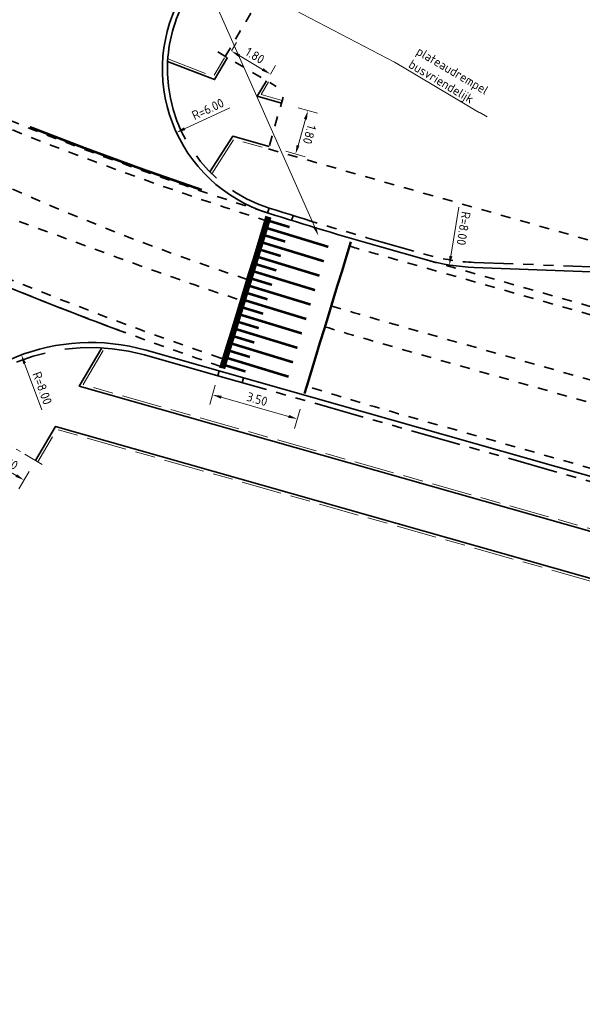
# Model space of a CAD drawing. Header units: metres. Extents: x 90561 to 91301, y 464732 to 465376.
# Tile 22 of 44: x 91002 to 91024, y 464947 to 464987. Entities that reach past the tile are written whole.
import ezdxf
from ezdxf import colors
from ezdxf.entities.mleader import LeaderData, LeaderLine
from ezdxf.math import Vec2, Vec3

# ---------------------------------------------------------------- set-up
doc = ezdxf.new("R2010")
doc.units = ezdxf.units.M
for name, pattern in [('VH-OPSLUITBAND_100X200', [16, 8, -2, 4, -2]), ('VH-OPSLUITBAND_150X400', [30, 16, -4, 6, -4]), ('VH-TROTTOIRBAND_180-200', [20, 10, -2, 2, -2, 2, -2]), ('VW-1-1_STREEP', [2, 1, -1]), ('XX-AFBREEK', [7, 4, -1, 1, -1]), ('XX-HIDDEN', [4, 2, -2])]:
    doc.linetypes.add(name, pattern=pattern)
for name, color, linetype, lineweight in [('N-WE-VH-KANTOPSLUITING_OPSLUITBAND_100X200-G', 150, 'VH-OPSLUITBAND_100X200', 18), ('N-WE-VH-KANTOPSLUITING_OPSLUITBAND_200X250-G', 150, 'VH-OPSLUITBAND_150X400', 35), ('N-WE-VH-KANTOPSLUITING_TROTTOIRBAND_180 200-G', 210, 'VH-TROTTOIRBAND_180-200', 35), ('N-WE-VH-KANTOPSLUITING_VOORKANTBAND-G', 50, 'Continuous', 35), ('N-WE-VH-MATERIAALGRENS-G', 7, 'XX-HIDDEN', 35), ('X-XX-AL-AFBREEKLIJN-G', 7, 'XX-AFBREEK', 18), ('X-XX-AL-M', 7, 'Continuous', 18), ('X-XX-AL-T18', 10, 'Continuous', 18)]:
    doc.layers.add(name, color=color, linetype=linetype, lineweight=lineweight)
for name, color, linetype, lineweight, true_color in [('N-WE-VH-PLATEAUMARKERING-G', 7, 'Continuous', 50, 0xffffff), ('N-WE-VW-MARKERING_DWARS_DRIEHOEK_5050-G', 7, 'VW-HAAIETAND50-L-N', 35, 0xffffff), ('N-WE-VW-MARKERING_LANGS_STREEP_11_010-G', 7, 'VW-1-1_STREEP', 13, 0xffffff)]:
    doc.layers.add(name, color=color, linetype=linetype, lineweight=lineweight, true_color=true_color)
doc.styles.add('NLCS-ISO-M200-T18', font='NLCS-ISO.ttf', dxfattribs={"height": 0.36})
doc.linetypes.add('VW-HAAIETAND50-L-N', pattern='A,0,-0.5,[150,NLCS.SHX,S=1,R=0,X=-0.625,Y=-0.25],-0.5', length=1)
doc.dimstyles.new('NLCS-M200-T18-PIJL_L2_H1', dxfattribs={"dimscale": 0.2, "dimtxt": 2.5, "dimasz": 1.8, "dimexe": 2, "dimexo": 2, "dimgap": 0.7, "dimtad": 1, "dimzin": 0, "dimdsep": 46, "dimtxsty": 'NLCS-ISO-M200-T18', "dimcen": 0, "dimdle": 2, "dimclrd": 256, "dimclre": 256, "dimclrt": 10, "dimadec": 1, "dimazin": 0, "dimtfac": 1, "dimtdec": 3, "dimtofl": 0, "dimtmove": 0, "dimatfit": 3, "dimfxl": 2, "dimfxlon": 1, "dimtfillclr": 256, "dimtolj": 1, "dimtzin": 0, "dimlwd": -1, "dimlwe": -1, "dimarcsym": 0})

# ---------------------------------------------------------------- blocks, each defined once
blk = doc.blocks.new('*U113')
at = {"const_width": 0.2}
for points in [[(0.3, 3.4), (0, 3.4)], [(0.9, 3.4), (0.3, 3.4)], [(1.5, 3.4), (0.9, 3.4)], [(2.1, 3.4), (1.5, 3.4)], [(2.7, 3.4), (2.1, 3.4)], [(3.3, 3.4), (2.7, 3.4)], [(3.9, 3.4), (3.3, 3.4)], [(4.5, 3.4), (3.9, 3.4)], [(5.1, 3.4), (4.5, 3.4)], [(5.7, 3.4), (5.1, 3.4)], [(6.3, 3.4), (5.7, 3.4)]]:
    blk.add_lwpolyline(points, dxfattribs=at)
at = {"color": 7, "true_color": 0xffffff}
for points in [[(0.3, 3.5), (0, 3.5)], [(0.9, 3.5), (0.3, 3.5)], [(1.5, 3.5), (0.9, 3.5)], [(2.1, 3.5), (1.5, 3.5)], [(2.7, 3.5), (2.1, 3.5)], [(3.3, 3.5), (2.7, 3.5)], [(3.9, 3.5), (3.3, 3.5)], [(4.5, 3.5), (3.9, 3.5)], [(5.1, 3.5), (4.5, 3.5)], [(5.7, 3.5), (5.1, 3.5)], [(6.3, 3.5), (5.7, 3.5)], [(0.3, 0), (0, 0)], [(0.9, 0), (0.3, 0)], [(1.5, 0), (0.9, 0)], [(2.1, 0), (1.5, 0)], [(2.7, 0), (2.1, 0)], [(3.3, 0), (2.7, 0)], [(3.9, 0), (3.3, 0)], [(4.5, 0), (3.9, 0)], [(5.1, 0), (4.5, 0)], [(5.7, 0), (5.1, 0)], [(6.3, 0), (5.7, 0)]]:
    blk.add_lwpolyline(points, dxfattribs=at)
at = {"const_width": 0.1, "flags": 128}
for points in [[(0.15, 3.3), (0.15, 2.5)], [(0.45, 3.3), (0.45, 0.8)], [(0.75, 3.3), (0.75, 2.5)], [(1.05, 3.3), (1.05, 0.8)], [(1.35, 3.3), (1.35, 2.5)], [(1.65, 3.3), (1.65, 0.8)], [(1.95, 3.3), (1.95, 2.5)], [(2.25, 3.3), (2.25, 0.8)], [(2.55, 3.3), (2.55, 2.5)], [(2.85, 3.3), (2.85, 0.8)], [(3.15, 3.3), (3.15, 2.5)], [(3.45, 3.3), (3.45, 0.8)], [(3.75, 3.3), (3.75, 2.5)], [(4.05, 3.3), (4.05, 0.8)], [(4.35, 3.3), (4.35, 2.5)], [(4.65, 3.3), (4.65, 0.8)], [(4.95, 3.3), (4.95, 2.5)], [(5.25, 3.3), (5.25, 0.8)], [(5.55, 3.3), (5.55, 2.5)], [(5.85, 3.3), (5.85, 0.8)], [(6.15, 3.3), (6.15, 2.5)]]:
    blk.add_lwpolyline(points, dxfattribs=at)
blk = doc.blocks.new('*D22')
at = {"layer": 'Defpoints', "color": 0, "transparency": 16777216}
for p in [(91002.038, 464973.286), (91004.803, 464965.779)]:
    blk.add_point(p, dxfattribs=at)
at = {"layer": 'X-XX-AL-M', "transparency": 16777216}
blk.add_line((91002.844, 464971.098), (91002.163, 464972.948), dxfattribs=at)
at = {"layer": 'X-XX-AL-M', "color": 10, "transparency": 16777216, "insert": (91002.866, 464971.965), "char_height": 0.36, "attachment_point": 5, "rotation": 290.2168, "style": 'NLCS-ISO-M200-T18', "bg_fill": 3, "box_fill_scale": 1.1, "bg_fill_color": 256, "bg_fill_true_color": 13158600, "bg_fill_transparency": 0}
blk.add_mtext('\\A1;R=8.00', dxfattribs=at)
at = {"layer": 'X-XX-AL-M', "transparency": 16777216}
blk.add_solid([(91002.219, 464972.969), (91002.106, 464972.928), (91002.038, 464973.286)], dxfattribs=at)
blk = doc.blocks.new('*D23')
at = {"layer": 'Defpoints', "color": 0, "transparency": 16777216}
for p in [(91013.643, 464984.651), (91008.199, 464982.128)]:
    blk.add_point(p, dxfattribs=at)
at = {"layer": 'X-XX-AL-M', "transparency": 16777216}
blk.add_line((91010.315, 464983.109), (91008.525, 464982.28), dxfattribs=at)
at = {"layer": 'X-XX-AL-M', "color": 10, "transparency": 16777216, "insert": (91009.449, 464983.06), "char_height": 0.36, "attachment_point": 5, "rotation": 24.8582, "style": 'NLCS-ISO-M200-T18', "bg_fill": 3, "box_fill_scale": 1.1, "bg_fill_color": 256, "bg_fill_true_color": 13158600, "bg_fill_transparency": 0}
blk.add_mtext('\\A1;R=6.00', dxfattribs=at)
at = {"layer": 'X-XX-AL-M', "transparency": 16777216}
blk.add_solid([(91008.5, 464982.334), (91008.551, 464982.225), (91008.199, 464982.128)], dxfattribs=at)
blk = doc.blocks.new('*D24')
at = {"layer": 'Defpoints', "color": 0, "transparency": 16777216}
for p in [(91001.047, 464969.999), (91002.598, 464969.087), (91002.141, 464968.308)]:
    blk.add_point(p, dxfattribs=at)
at = {"layer": 'X-XX-AL-M', "transparency": 16777216}
for p, q in [((91000.792, 464969.565), (91000.386, 464968.876)), ((91000.899, 464969.038), (91001.83, 464968.491)), ((91002.344, 464968.653), (91001.938, 464967.963))]:
    blk.add_line(p, q, dxfattribs=at)
for points in [[(91000.93, 464969.09), (91000.869, 464968.986), (91000.589, 464969.22)], [(91001.861, 464968.542), (91001.8, 464968.439), (91002.141, 464968.308)]]:
    blk.add_solid(points, dxfattribs=at)
at = {"layer": 'X-XX-AL-M', "color": 10, "transparency": 16777216, "insert": (91001.527, 464969.04), "char_height": 0.36, "attachment_point": 5, "rotation": 329.5482, "style": 'NLCS-ISO-M200-T18', "bg_fill": 3, "box_fill_scale": 1.1, "bg_fill_color": 256, "bg_fill_true_color": 13158600, "bg_fill_transparency": 0}
blk.add_mtext('\\A1;1.80', dxfattribs=at)
blk = doc.blocks.new('*D263')
at = {"layer": 'Defpoints', "color": 0, "transparency": 16777216}
for p in [(91010.383, 464985.369), (91011.933, 464984.453), (91011.933, 464984.453)]:
    blk.add_point(p, dxfattribs=at)
at = {"layer": 'X-XX-AL-M', "transparency": 16777216}
for p, q in [((91010.383, 464985.369), (91010.587, 464985.713)), ((91010.693, 464985.186), (91011.623, 464984.636)), ((91011.933, 464984.453), (91012.137, 464984.798))]:
    blk.add_line(p, q, dxfattribs=at)
for points in [[(91010.724, 464985.237), (91010.663, 464985.134), (91010.383, 464985.369)], [(91011.654, 464984.688), (91011.593, 464984.585), (91011.933, 464984.453)]]:
    blk.add_solid(points, dxfattribs=at)
at = {"layer": 'X-XX-AL-M', "color": 10, "transparency": 16777216, "insert": (91011.321, 464985.187), "char_height": 0.36, "attachment_point": 5, "rotation": 329.4378, "style": 'NLCS-ISO-M200-T18', "bg_fill": 3, "box_fill_scale": 1.1, "bg_fill_color": 256, "bg_fill_true_color": 13158600, "bg_fill_transparency": 0}
blk.add_mtext('\\A1;1.80', dxfattribs=at)
blk = doc.blocks.new('*D265')
at = {"layer": 'Defpoints', "color": 0, "transparency": 16777216}
for p in [(91020.331, 464984.757), (91019.051, 464976.86)]:
    blk.add_point(p, dxfattribs=at)
at = {"layer": 'X-XX-AL-M', "transparency": 16777216}
blk.add_line((91019.424, 464979.162), (91019.109, 464977.216), dxfattribs=at)
blk.add_solid([(91019.168, 464977.206), (91019.05, 464977.225), (91019.051, 464976.86)], dxfattribs=at)
at = {"layer": 'X-XX-AL-M', "color": 10, "transparency": 16777216, "insert": (91019.611, 464978.315), "char_height": 0.36, "attachment_point": 5, "rotation": 260.7972, "style": 'NLCS-ISO-M200-T18', "bg_fill": 3, "box_fill_scale": 1.1, "bg_fill_color": 256, "bg_fill_true_color": 13158600, "bg_fill_transparency": 0}
blk.add_mtext('\\A1;R=8.00', dxfattribs=at)
blk = doc.blocks.new('*D273')
at = {"layer": 'Defpoints', "color": 0, "transparency": 16777216}
for p in [(91009.904, 464972.646), (91013.271, 464971.689), (91013.003, 464970.743)]:
    blk.add_point(p, dxfattribs=at)
at = {"layer": 'X-XX-AL-M', "transparency": 16777216}
for p, q in [((91009.745, 464972.085), (91009.526, 464971.315)), ((91009.982, 464971.602), (91012.656, 464970.842)), ((91013.112, 464971.128), (91012.893, 464970.358))]:
    blk.add_line(p, q, dxfattribs=at)
for points in [[(91009.998, 464971.659), (91009.965, 464971.544), (91009.635, 464971.7)], [(91012.673, 464970.899), (91012.64, 464970.784), (91013.003, 464970.743)]]:
    blk.add_solid(points, dxfattribs=at)
at = {"layer": 'X-XX-AL-M', "color": 10, "transparency": 16777216, "insert": (91011.406, 464971.529), "char_height": 0.36, "attachment_point": 5, "rotation": 344.1358, "style": 'NLCS-ISO-M200-T18', "bg_fill": 3, "box_fill_scale": 1.1, "bg_fill_color": 256, "bg_fill_true_color": 13158600, "bg_fill_transparency": 0}
blk.add_mtext('\\A1;3.50', dxfattribs=at)
blk = doc.blocks.new('*D294')
at = {"layer": 'Defpoints', "color": 0, "transparency": 16777216}
for p in [(91012.376, 464983.3), (91011.883, 464981.569), (91012.933, 464981.27)]:
    blk.add_point(p, dxfattribs=at)
at = {"layer": 'X-XX-AL-M', "transparency": 16777216}
for p, q in [((91013.041, 464983.111), (91013.81, 464982.892)), ((91013.327, 464982.656), (91013.032, 464981.617)), ((91012.548, 464981.38), (91013.318, 464981.161))]:
    blk.add_line(p, q, dxfattribs=at)
for points in [[(91013.385, 464982.639), (91013.269, 464982.672), (91013.426, 464983.002)], [(91013.089, 464981.6), (91012.974, 464981.633), (91012.933, 464981.27)]]:
    blk.add_solid(points, dxfattribs=at)
at = {"layer": 'X-XX-AL-M', "color": 10, "transparency": 16777216, "insert": (91013.487, 464982.049), "char_height": 0.36, "attachment_point": 5, "rotation": 254.1224, "style": 'NLCS-ISO-M200-T18', "bg_fill": 3, "box_fill_scale": 1.1, "bg_fill_color": 256, "bg_fill_true_color": 13158600, "bg_fill_transparency": 0}
blk.add_mtext('\\A1;1.80', dxfattribs=at)

msp = doc.modelspace()

# ---------------------------------------------------------------- linework, layer by layer
at = {"layer": 'N-WE-VH-KANTOPSLUITING_OPSLUITBAND_100X200-G', "ltscale": 0.2, "flags": 128}
for points in [[(91007.857, 464985.051), (91009.669, 464984.355), (91010.141, 464985.155)], [(91012.403, 464983.397), (91011.566, 464983.635), (91011.863, 464984.138)], [(91009.605, 464980.487), (91010.481, 464981.864), (91011.856, 464981.473)], [(91053.77, 464958.101), (91004.489, 464972.106), (91005.345, 464973.56)], [(91052.364, 464956.422), (91003.442, 464970.324), (91002.685, 464969.036)]]:
    msp.add_lwpolyline(points, dxfattribs=at)
at = {"layer": 'N-WE-VH-KANTOPSLUITING_OPSLUITBAND_200X250-G', "ltscale": 0.2}
for points in [[(91008.651, 464987.604, 0.121394), (91007.85, 464984.946, 0.340809), (91011.885, 464979.123)], [(90998.089, 464969.751, -0.340704), (91006.935, 464973.282), (91009.849, 464972.454)]]:
    msp.add_lwpolyline(points, format="xyb", dxfattribs=at)
at = {"layer": 'N-WE-VH-KANTOPSLUITING_TROTTOIRBAND_180 200-G', "ltscale": 0.2, "flags": 128}
msp.add_lwpolyline([(91011.885, 464979.123, 0.007762), (91016.329, 464977.786), (91018.198, 464977.254, 0.059825), (91020.035, 464976.963), (91025.047, 464976.773, -0.059825), (91025.8, 464976.653)], format="xyb", dxfattribs=at)
msp.add_lwpolyline([(91009.849, 464972.454), (91032.972, 464965.883), (91040.371, 464963.78)], dxfattribs=at)
at = {"layer": 'N-WE-VH-KANTOPSLUITING_VOORKANTBAND-G', "ltscale": 0.2}
msp.add_lwpolyline([(91008.479, 464987.706, 0.482151), (91011.824, 464978.933, 0.007762), (91016.274, 464977.593), (91018.144, 464977.062, 0.059825), (91020.028, 464976.763), (91025.039, 464976.573, -0.059825), (91025.746, 464976.461)], format="xyb", dxfattribs=at)
at = {"layer": 'N-WE-VH-KANTOPSLUITING_VOORKANTBAND-G', "ltscale": 0.2, "flags": 128}
for points in [[(91007.85, 464984.946), (91009.712, 464984.231), (91010.227, 464985.104)], [(91012.376, 464983.3), (91011.414, 464983.574), (91011.777, 464984.189)], [(91009.533, 464980.559), (91010.437, 464981.98), (91011.883, 464981.569)], [(91053.7, 464958.017), (91004.338, 464972.045), (91005.233, 464973.567)], [(91009.904, 464972.646), (91009.849, 464972.454)], [(91010.866, 464972.373), (91010.811, 464972.18)], [(91052.434, 464956.506), (91003.395, 464970.441), (91002.598, 464969.087)]]:
    msp.add_lwpolyline(points, dxfattribs=at)
at = {"layer": 'N-WE-VH-KANTOPSLUITING_VOORKANTBAND-G', "ltscale": 0.2}
for points in [[(91011.824, 464978.933), (91011.885, 464979.123)], [(91012.777, 464978.63), (91012.838, 464978.82)]]:
    msp.add_lwpolyline(points, dxfattribs=at)
at = {"layer": 'N-WE-VH-KANTOPSLUITING_VOORKANTBAND-G', "ltscale": 0.2, "flags": 128}
msp.add_lwpolyline([(90997.917, 464969.852, -0.340704), (91006.99, 464973.474), (91033.027, 464966.075), (91055.125, 464959.795, -0.057602), (91055.762, 464959.532), (91060.904, 464956.676, 0.057602), (91061.54, 464956.413)], format="xyb", dxfattribs=at)
at = {"layer": 'N-WE-VH-MATERIAALGRENS-G', "ltscale": 0.2, "flags": 128}
for points in [[(91010.141, 464985.155), (91029.296, 465017.593)], [(91009.84, 464985.333), (91012.165, 464983.96)], [(91012.441, 464983.529), (91011.791, 464981.244)], [(91011.856, 464981.473), (91026.025, 464977.443)], [(91018.144, 464977.062), (91036.323, 464971.896), (91051.785, 464967.502)]]:
    msp.add_lwpolyline(points, dxfattribs=at)
for points in [[(90996.511, 464984.387), (90998.211, 464983.66, 0.024288), (91011.864, 464978.59)], [(90997.865, 464984.15), (90998.335, 464983.949, 0.024303), (91011.968, 464978.887)], [(90996.585, 464982.18, -0.008648), (90999.741, 464980.765, 0.030358), (91011.016, 464976.287, 0.030358)], [(90996.002, 464980.949), (90996.073, 464980.917, 0.016354), (91000.621, 464979.079), (91005.884, 464977.149, 0.008594), (91010.769, 464975.453)], [(91009.967, 464973.159, -0.030253), (90993.183, 464980.027)], [(91009.96, 464972.829, -0.028211), (90994.243, 464979.173)], [(91015.08, 464977.61, 0.001923), (91016.188, 464977.29), (91036.236, 464971.593), (91075.964, 464960.303, -0.016511), (91090.407, 464955.678), (91098.718, 464952.711)], [(91014.354, 464975.235, 0.004232), (91016.784, 464974.522), (91035.553, 464969.188), (91072.967, 464958.556, -0.016511), (91091.831, 464952.515), (91097.877, 464950.357)], [(91014.1, 464974.403, 0.004236), (91016.546, 464973.685), (91035.315, 464968.351), (91077.075, 464956.484, -0.016511), (91095.939, 464950.443), (91097.685, 464949.82)], [(91010.052, 464973.13, -0.000149), (91009.967, 464973.159)], [(91096.845, 464947.465), (91095.186, 464948.058, 0.016511), (91076.302, 464954.105), (91034.632, 464965.946), (91017.275, 464970.879, -0.006777), (91013.38, 464972.043, -0.006777)]]:
    msp.add_lwpolyline(points, format="xyb", dxfattribs=at)
at = {"layer": 'N-WE-VW-MARKERING_DWARS_DRIEHOEK_5050-G', "flags": 128}
msp.add_lwpolyline([(90998.745, 464977.143, 0.012591), (91006.158, 464974.17, 0.012591)], format="xyb", dxfattribs=at)
at = {"layer": 'N-WE-VW-MARKERING_LANGS_STREEP_11_010-G', "const_width": 0.1, "flags": 128}
msp.add_lwpolyline([(91002.373, 464982.345, 0.012162), (91009.208, 464979.844, 0.012162)], format="xyb", dxfattribs=at)
at = {"layer": 'X-XX-AL-AFBREEKLIJN-G', "ltscale": 0.2, "flags": 128}
msp.add_lwpolyline([(91000.961, 464970.049), (91002.857, 464968.934)], dxfattribs=at)

# ---------------------------------------------------------------- block references
at = {"layer": 'N-WE-VH-PLATEAUMARKERING-G', "rotation": 73.01521344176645}
msp.add_blockref('*U113', (91013.291, 464971.754), dxfattribs=at)

# ---------------------------------------------------------------- next in the draw order: dimensions: what is measured, and where the dimension line sits
at = {"layer": 'X-XX-AL-M'}
for p1, p2, distance, picture, middle in [((91009.904, 464972.646), (91013.271, 464971.689), -0.984, '*D273', (91011.406, 464971.529)), ((91001.047, 464969.999), (91002.598, 464969.087), -0.903, '*D24', (91001.527, 464969.04))]:
    dim = msp.add_aligned_dim(p1=p1, p2=p2, distance=distance, dimstyle='NLCS-M200-T18-PIJL_L2_H1', override={"dimtfill": 1}, dxfattribs=at)
    dim.commit()
    dim.dimension.update_dxf_attribs({"geometry": picture, "text_midpoint": middle})

# ---------------------------------------------------------------- next in the draw order: leaders
at = {"layer": 'X-XX-AL-T18'}
ml = msp.add_multileader_mtext('Standard', dxfattribs=at)
ml.set_content('plateaudrempel\\Pbusvriendelijk', color=256, style='NLCS-ISO-M200-T18')
ml.set_leader_properties(color=256, linetype='ByLayer', lineweight=-1)
ml.build(insert=Vec2(0, 0))
ml.multileader.update_dxf_attribs({"text_left_attachment_type": 5, "text_right_attachment_type": 5, "dogleg_length": 0.36, "arrow_head_size": 0.36})
ctx = ml.context
ctx.base_point, ctx.char_height, ctx.arrow_head_size, ctx.landing_gap_size, ctx.plane_origin, ctx.plane_x_axis, ctx.plane_y_axis = Vec3(91017.181, 464984.736), 0.36, 0.36, 0.18, Vec3(91014.367, 464978.002), Vec3(0.860628, -0.509234), Vec3(0.509234, 0.860628)
ctx.left_attachment, ctx.right_attachment = 5, 5
notes = []
notes.append((ctx, [(0, (1, 1, 0), (91016.871, 464984.919), (0.860628, -0.509234), 0.36, [(1, [(91013.842, 464978.029), (91008.951, 464989.074)], 0, [])])]))
ctx.mtext.insert, ctx.mtext.text_direction, ctx.mtext.rotation, ctx.mtext.flow_direction = Vec3(91017.88, 464985.563), Vec3(0.860628, -0.509234), 5.748891, 5
ctx.mtext.has_bg_fill, ctx.mtext.bg_color, ctx.mtext.bg_scale_factor, ctx.mtext.bg_transparency, ctx.mtext.use_window_bg_color = 1, -1027028792, 1.5, 0, 1
for ctx, leaders in notes:
    for number, flags, end, landing, length, lines in leaders:
        leader = LeaderData()
        leader.index, (leader.has_last_leader_line, leader.has_dogleg_vector, leader.attachment_direction) = number, flags
        leader.last_leader_point, leader.dogleg_vector, leader.dogleg_length = Vec3(end), Vec3(landing), length
        for number, points, colour, breaks in lines:
            line = LeaderLine()
            line.index, line.vertices, line.color, line.breaks = number, Vec3.list(points), colors.encode_raw_color(colour), breaks
            leader.lines.append(line)
        ctx.leaders.append(leader)

# ---------------------------------------------------------------- next in the draw order: dimensions: what is measured, and where the dimension line sits
at = {"layer": 'X-XX-AL-M'}
for p1, p2, distance, picture, middle in [((91010.383, 464985.369), (91011.933, 464984.453), 0, '*D263', (91011.321, 464985.187)), ((91012.376, 464983.3), (91011.883, 464981.569), 1.091, '*D294', (91013.487, 464982.049))]:
    dim = msp.add_aligned_dim(p1=p1, p2=p2, distance=distance, dimstyle='NLCS-M200-T18-PIJL_L2_H1', override={"dimtfill": 1}, dxfattribs=at)
    dim.commit()
    dim.dimension.update_dxf_attribs({"geometry": picture, "text_midpoint": middle})
for center, mpoint, picture, middle in [((91020.331, 464984.757), (91019.051, 464976.86), '*D265', (91019.295, 464978.367)), ((91004.803, 464965.779), (91002.038, 464973.286), '*D22', (91002.565, 464971.854))]:
    dim = msp.add_radius_dim(center=center, mpoint=mpoint, dimstyle='NLCS-M200-T18-PIJL_L2_H1', override={"dimpost": 'R=<>', "dimtfill": 1}, dxfattribs=at)
    dim.commit()
    dim.dimension.update_dxf_attribs({"geometry": picture, "text_midpoint": middle, "dimtype": 164})

# ---------------------------------------------------------------- next in the draw order: dimensions: what is measured, and where the dimension line sits
dim = msp.add_radius_dim(center=(91013.643, 464984.651), mpoint=(91008.199, 464982.128), dimstyle='NLCS-M200-T18-PIJL_L2_H1', override={"dimpost": 'R=<>', "dimtfill": 1}, dxfattribs=at)
dim.commit()
dim.dimension.update_dxf_attribs({"geometry": '*D23', "text_midpoint": (91009.583, 464982.77), "dimtype": 164})

doc.saveas('drawing.dxf')
